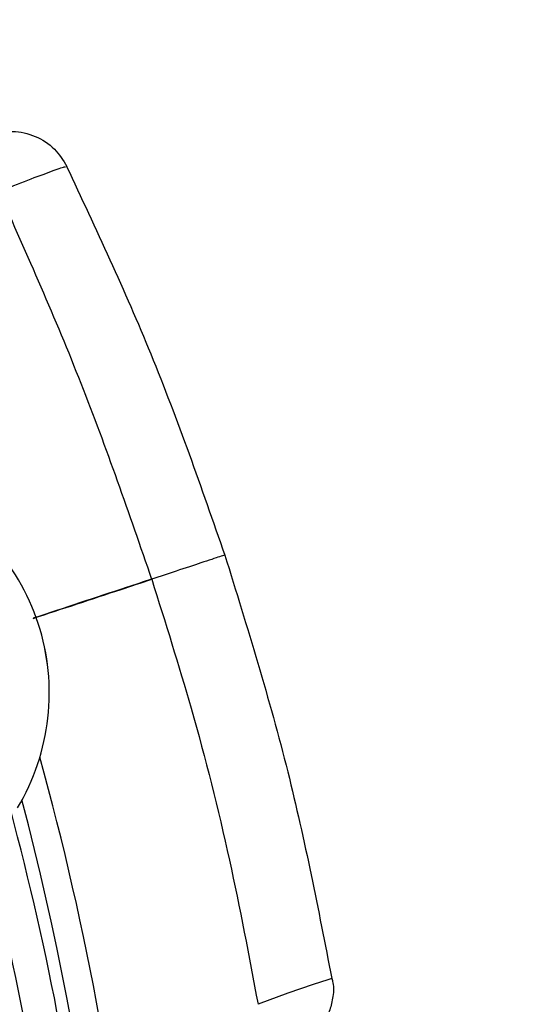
# Model space of a CAD drawing. Header units: inches. Extents: x 170 to 284, y 215 to 248.
# Tile 169 of 195: x 186.7023 to 186.739, y 224.707 to 224.7773. Entities that reach past the tile are written whole.
import ezdxf

# ---------------------------------------------------------------- set-up
doc = ezdxf.new("R2010")
doc.units = ezdxf.units.IN
doc.header["$LTSCALE"] = 0.25
doc.header["$MEASUREMENT"] = 0
doc.layers.add('ANNOTATIONS', color=1, linetype='Continuous')
doc.layers.add('RH BENCH MOUNT', color=7, linetype='Continuous')
doc.styles.add('ARIAL', font='arial.ttf', dxfattribs={"height": 0.09375})
doc.dimstyles.new('STANDARD$0', dxfattribs={"dimtxt": 0.09375, "dimasz": 0.09375, "dimexe": 0.03125, "dimexo": 0.046875, "dimgap": 0.09, "dimtad": 0, "dimtih": 1, "dimtoh": 1, "dimdec": 4, "dimzin": 0, "dimdsep": 46, "dimtxsty": 'ARIAL', "dimcen": 0.09, "dimadec": 0, "dimazin": 0, "dimtfac": 1, "dimtdec": 4, "dimtofl": 0, "dimtmove": 0, "dimatfit": 1, "dimfxl": 1, "dimtolj": 1, "dimtzin": 0, "dimarcsym": 0})
pattern_1 = [(45, (176.0930244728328, 218.320867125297), (-0.03026527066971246, 0.03026527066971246), [])]

# ---------------------------------------------------------------- blocks, each defined once
blk = doc.blocks.new('*D44')
at = {"layer": 'ANNOTATIONS', "color": 0, "lineweight": -2, "transparency": 16777216}
for p, q in [((185.9644948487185, 225.4792255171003), (185.9644948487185, 226.2131025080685)), ((187.3643717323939, 224.3791894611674), (187.3643717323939, 226.2131025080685)), ((186.0582448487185, 226.1818525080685), (186.3541591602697, 226.1818525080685)), ((187.2706217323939, 226.1818525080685), (186.9747074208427, 226.1818525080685))]:
    blk.add_line(p, q, dxfattribs=at)
at = {"layer": 'ANNOTATIONS', "color": 0, "transparency": 16777216}
for points in [[(186.0582448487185, 226.1974775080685), (186.0582448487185, 226.1662275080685), (185.9644948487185, 226.1818525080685)], [(187.2706217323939, 226.1974775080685), (187.2706217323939, 226.1662275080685), (187.3643717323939, 226.1818525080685)]]:
    blk.add_solid(points, dxfattribs=at)
at = {"layer": 'defpoints', "color": 0, "transparency": 16777216}
for p in [(187.3643717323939, 226.1818525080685), (185.9644948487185, 225.4323505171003), (187.3643717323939, 224.3323144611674)]:
    blk.add_point(p, dxfattribs=at)
at = {"layer": 'ANNOTATIONS', "color": 0, "transparency": 16777216, "insert": (186.6644332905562, 226.1818525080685), "char_height": 0.09375, "attachment_point": 5, "style": 'ARIAL'}
blk.add_mtext('\\A1;DIM "A"', dxfattribs=at)

msp = doc.modelspace()

# ---------------------------------------------------------------- hatches: boundary and pattern name
at = {"layer": 'RH BENCH MOUNT'}
h = msp.add_hatch(dxfattribs=at)
h.set_pattern_fill('ANSI31', color=256, scale=0.34241245, angle=2.8e-322, style=0)
h.set_pattern_definition([(45, (176.1263761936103, 218.320867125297), (-0.03026527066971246, 0.03026527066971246), [])])
edge = h.paths.add_edge_path(flags=0)
edge.add_arc((186.41301658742, 224.2130895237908), 0.021400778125, 89.9999999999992, 390.52248781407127, ccw=False)
edge.add_line((186.41301658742, 224.2344903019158), (186.485779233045, 224.2344903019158))
edge.add_arc((186.485779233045, 224.6453852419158), 0.4108949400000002, 270, 450.0000000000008)
edge.add_line((186.485779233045, 225.0562801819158), (186.00212164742, 225.0562801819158))
edge.add_arc((186.00212164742, 225.0605603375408), 0.004280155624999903, 180.0000000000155, 269.9999999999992, ccw=False)
edge.add_line((185.997841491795, 225.0605603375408), (185.997841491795, 225.1033618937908))
edge.add_arc((186.00212164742, 225.1033618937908), 0.004280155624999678, 360, 540, ccw=False)
edge.add_line((186.006401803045, 225.1033618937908), (186.006401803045, 225.0605603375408))
edge.add_line((186.006401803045, 225.0605603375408), (186.003169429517, 225.0605603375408))
edge.add_line((186.003169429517, 225.0605603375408), (186.003169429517, 225.1033618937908))
edge.add_arc((186.00212164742, 225.1033618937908), 0.001047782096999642, 360, 540.0000000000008)
edge.add_line((186.001073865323, 225.1033618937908), (186.001073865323, 225.0605603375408))
edge.add_arc((186.00212164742, 225.0605603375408), 0.001047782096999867, 180, 270)
edge.add_line((186.00212164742, 225.0595125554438), (186.485779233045, 225.0595125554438))
edge.add_arc((186.485779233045, 224.6453852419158), 0.4141273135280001, 269.9999999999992, 450, ccw=False)
edge.add_line((186.485779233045, 224.2312579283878), (186.41301658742, 224.2312579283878))
edge.add_arc((186.41301658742, 224.2130895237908), 0.018168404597, 450.0000000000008, 750.5224878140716)
edge.add_arc((186.4277648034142, 224.221784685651), 0.001047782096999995, 390.5224878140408, 495.0000000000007)
edge.add_line((186.4270239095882, 224.222525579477), (186.4183287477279, 224.2138304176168))
edge.add_line((186.4183287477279, 224.2138304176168), (186.4160431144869, 224.2161160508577))
edge.add_line((186.4160431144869, 224.2161160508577), (186.4247382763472, 224.224811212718))
edge.add_arc((186.4277648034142, 224.221784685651), 0.004280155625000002, 390.522487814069, 495.0000000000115, ccw=False)
h = msp.add_hatch(dxfattribs=at)
h.set_pattern_fill('ANSI31', color=256, scale=0.34241245, style=0)
h.set_pattern_definition(pattern_1)
edge = h.paths.add_edge_path(flags=0)
edge.add_line((186.4524275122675, 225.0520000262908), (186.1100150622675, 225.0520000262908))
edge.add_line((186.1100150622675, 225.0520000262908), (186.1100150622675, 225.0562801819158))
edge.add_line((186.1100150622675, 225.0562801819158), (186.4524275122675, 225.0562801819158))
edge.add_arc((186.4524275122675, 224.6453852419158), 0.4108949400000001, 269.9999999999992, 450, ccw=False)
edge.add_line((186.4524275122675, 224.2344903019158), (186.3796648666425, 224.2344903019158))
edge.add_line((186.3796648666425, 224.2344903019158), (186.3796648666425, 224.2387704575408))
edge.add_line((186.3796648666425, 224.2387704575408), (186.4524275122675, 224.2387704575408))
edge.add_arc((186.4524275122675, 224.6453852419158), 0.406614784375, 270, 450.0000000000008)
h = msp.add_hatch(dxfattribs=at)
h.set_pattern_fill('ANSI31', color=256, scale=0.34241245, angle=2.8e-322, style=0)
h.set_pattern_definition(pattern_1)
edge = h.paths.add_edge_path(flags=0)
edge.add_arc((186.6407325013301, 224.8095885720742), 0.001712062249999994, 288.1322229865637, 310.3426432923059)
edge.add_line((186.641840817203, 224.8082836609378), (186.6434035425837, 224.8064437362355))
edge.add_arc((186.6407325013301, 224.8095885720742), 0.004126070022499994, 288.1322229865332, 310.3426432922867, ccw=False)
edge.add_arc((186.6379618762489, 224.8180491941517), 0.01302879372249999, 239.6083903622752, 288.1322229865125, ccw=False)
edge.add_arc((186.641016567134, 224.8223643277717), 0.01830194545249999, 198.1322229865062, 238.19359599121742, ccw=False)
edge.add_arc((186.6348012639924, 224.820328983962), 0.01176186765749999, 130.2730806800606, 198.1322229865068, ccw=False)
edge.add_arc((186.6379938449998, 224.8179515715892), 0.01566536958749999, 433.3892910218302, 493.5630227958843, ccw=False)
edge.add_arc((186.6355406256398, 224.8086089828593), 0.02532140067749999, 410.98647118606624, 434.1131563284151, ccw=False)
edge.add_arc((186.641303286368, 224.8171977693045), 0.01504902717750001, 370.2879413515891, 407.4468726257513, ccw=False)
edge.add_arc((186.6290753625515, 224.8145986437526), 0.02754708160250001, 291.4407261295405, 371.0647967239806, ccw=False)
edge.add_arc((186.6433984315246, 224.7813129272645), 0.008748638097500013, 479.0908419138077, 626.0736552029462)
edge.add_arc((186.6439299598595, 224.7158754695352), 0.05672062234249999, 377.70285871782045, 451.14212272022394, ccw=False)
edge.add_arc((186.4938338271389, 224.6654619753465), 0.2150521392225, 361.5582505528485, 378.3382766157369, ccw=False)
edge.add_arc((186.6799590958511, 224.6715385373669), 0.02884824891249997, 303.2910664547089, 359.5459797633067, ccw=False)
edge.add_arc((186.7134001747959, 224.6250930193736), 0.0284373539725, 488.2528168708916, 541.8512905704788)
edge.add_arc((186.6998972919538, 224.6250669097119), 0.01494630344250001, 183.423663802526, 238.6794151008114)
edge.add_arc((186.7025865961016, 224.6278572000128), 0.0187470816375, 236.0900975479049, 269.5718389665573)
edge.add_arc((186.7019739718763, 224.6225762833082), 0.0134739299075, 272.0097804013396, 310.4058687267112)
edge.add_arc((186.7065990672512, 224.6167046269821), 0.006011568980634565, 313.1147555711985, 333.8497966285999)
edge.add_arc((186.6950332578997, 224.6205556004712), 0.01816498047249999, 339.0314830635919, 378.1322229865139)
edge.add_arc((186.7018993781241, 224.6228040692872), 0.01094007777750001, 378.1322229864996, 468.1322229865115)
edge.add_arc((186.6990754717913, 224.6314273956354), 0.001866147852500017, 468.1322229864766, 483.774469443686)
edge.add_line((186.6980380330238, 224.6329785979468), (186.6966960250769, 224.6349851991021))
edge.add_arc((186.6990754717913, 224.6314273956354), 0.004280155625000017, 468.13222298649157, 483.7744694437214, ccw=False)
edge.add_arc((186.7018993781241, 224.6228040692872), 0.01335408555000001, 378.1322229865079, 468.13222298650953, ccw=False)
edge.add_arc((186.6950332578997, 224.6205556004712), 0.020578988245, 338.7435812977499, 378.13222298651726, ccw=False)
edge.add_arc((186.7065990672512, 224.6167046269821), 0.008425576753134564, 312.7098901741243, 334.631933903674, ccw=False)
edge.add_arc((186.7019739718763, 224.6225762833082), 0.01588793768, 271.82252524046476, 310.60280367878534, ccw=False)
edge.add_arc((186.7025865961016, 224.6278572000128), 0.02116108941, 236.2367537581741, 269.7093947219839, ccw=False)
edge.add_arc((186.6998972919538, 224.6250669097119), 0.01736031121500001, 183.3124711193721, 238.498076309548, ccw=False)
edge.add_arc((186.7134001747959, 224.6250930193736), 0.030851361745, 128.0503802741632, 181.9117605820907, ccw=False)
edge.add_arc((186.6799590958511, 224.6715385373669), 0.02643424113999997, 303.0739325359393, 359.4558360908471)
edge.add_arc((186.4938338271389, 224.6654619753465), 0.21263813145, 361.5698914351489, 378.3419125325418)
edge.add_arc((186.6439299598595, 224.7158754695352), 0.05430661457, 377.6888496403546, 451.2467578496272)
edge.add_arc((186.6433984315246, 224.7813129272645), 0.01116264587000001, 118.193261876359, 266.66131017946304, ccw=False)
edge.add_arc((186.6290753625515, 224.8145986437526), 0.02513307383, 291.1036231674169, 371.1028807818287)
edge.add_arc((186.641303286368, 224.8171977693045), 0.01263501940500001, 370.2152702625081, 407.1149197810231)
edge.add_arc((186.6355406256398, 224.8086089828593), 0.022907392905, 411.1765293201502, 434.1519381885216)
edge.add_arc((186.6379938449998, 224.8179515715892), 0.01325136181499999, 433.3244634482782, 493.8674727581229)
edge.add_arc((186.6348012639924, 224.820328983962), 0.009347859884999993, 489.8547471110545, 558.132222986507)
edge.add_arc((186.641016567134, 224.8223643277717), 0.01588793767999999, 198.1322229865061, 238.0844018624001)
edge.add_arc((186.6379618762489, 224.8180491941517), 0.01061478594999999, 239.7667243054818, 288.1322229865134)

# ---------------------------------------------------------------- linework, layer by layer
at = {"layer": 'RH BENCH MOUNT', "flags": 128}
msp.add_lwpolyline([(186.7245812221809, 224.7088383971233), (186.7242981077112, 224.7087453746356), (186.7232351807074, 224.7083979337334), (186.721443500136, 224.7077814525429), (186.7193049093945, 224.7069872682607), (186.7193048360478, 224.7069872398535), (186.7193048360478, 224.7069872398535)], dxfattribs=at)
at = {"layer": 'RH BENCH MOUNT'}
for centre, radius, start, end in [((186.4524275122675, 224.6453852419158), 0.4141273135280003, 269.9999999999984, 90), ((186.4524275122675, 224.6453852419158), 0.4108949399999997, 269.9999999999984, 90), ((186.4524275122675, 224.6453852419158), 0.406614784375, 269.9999999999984, 90), ((186.6884556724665, 224.7292298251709), 0.01593228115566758, 328.9616997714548, 67.2765416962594), ((186.6884571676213, 224.7292303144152), 0.01593228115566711, 328.9616997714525, 67.27654169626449), ((186.4938338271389, 224.6654619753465), 0.2150521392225, 1.558250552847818, 18.33827661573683), ((186.4938338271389, 224.6654619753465), 0.2126381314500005, 1.569891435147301, 18.34191253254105), ((186.4934367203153, 224.6667877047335), 0.2180957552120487, 5.311446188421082, 15.38515762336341), ((186.4934367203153, 224.6667877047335), 0.2160622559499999, 359.2252016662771, 14.69152912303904)]:
    msp.add_arc(centre, radius, start, end, dxfattribs=at)
for points, knots in [([(186.7002411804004, 224.7691178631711), (186.7007483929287, 224.7692287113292), (186.7017974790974, 224.769457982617), (186.7034147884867, 224.7690719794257), (186.704816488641, 224.7681877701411), (186.7053778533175, 224.767282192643), (186.7056494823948, 224.7668440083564)], [0, 0, 0, 0, 0.2415860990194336, 0.4996813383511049, 0.75790942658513, 0.9999999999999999, 0.9999999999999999, 0.9999999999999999, 0.9999999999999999]), ([(186.7007769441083, 224.7650515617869), (186.7014979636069, 224.7653358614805), (186.7029490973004, 224.7659080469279), (186.7045878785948, 224.7665209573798), (186.7055455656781, 224.7668533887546), (186.705551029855, 224.7668185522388), (186.7055531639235, 224.7668049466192)], [0, 0, 0, 0, 0.2719162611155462, 0.5472623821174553, 0.8231804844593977, 1, 1, 1, 1]), ([(186.7056278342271, 224.7668385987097), (186.7077067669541, 224.7624070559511), (186.7119539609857, 224.7533535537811), (186.7152487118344, 224.7439056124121), (186.7169307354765, 224.7390822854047)], [0, 0, 0, 0, 0.4894838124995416, 1, 1, 1, 1]), ([(186.7007768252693, 224.7650518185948), (186.7027972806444, 224.7605150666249), (186.7068344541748, 224.7514499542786), (186.7100801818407, 224.7420522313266), (186.7117015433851, 224.7373577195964)], [0, 0, 0, 0, 0.5004628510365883, 1, 1, 1, 1]), ([(186.7168916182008, 224.7390693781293), (186.7168967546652, 224.7390711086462), (186.71691092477, 224.7390758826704), (186.7164972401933, 224.7389395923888), (186.7154194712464, 224.7385842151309), (186.7136241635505, 224.7379920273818), (186.7122999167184, 224.7375551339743), (186.7117015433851, 224.7373577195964)], [0, 0, 0, 0, 0.09013511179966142, 0.2486582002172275, 0.5414135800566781, 0.792783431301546, 1, 1, 1, 1]), ([(186.7169338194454, 224.7390729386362), (186.7185295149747, 224.7339357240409), (186.7216178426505, 224.7239930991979), (186.7236114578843, 224.7137752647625), (186.7245750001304, 224.708836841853)], [0, 0, 0, 0, 0.5166859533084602, 1, 1, 1, 1]), ([(186.7117015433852, 224.7373577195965), (186.7110956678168, 224.737158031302), (186.7082704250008, 224.7362268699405), (186.705445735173, 224.7352958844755), (186.7032268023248, 224.7345645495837)], [0, 0, 0, 0, 0.2144507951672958, 0.9999999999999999, 0.9999999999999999, 0.9999999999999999, 0.9999999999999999]), ([(186.7032304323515, 224.734555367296), (186.7053304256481, 224.7352475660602), (186.70815488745, 224.7361785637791), (186.7109799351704, 224.7371097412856), (186.7117045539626, 224.7373485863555)], [0, 0, 0, 0, 0.7435021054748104, 1, 1, 1, 1]), ([(186.7117045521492, 224.7373485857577), (186.7126720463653, 224.7342852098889), (186.7147629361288, 224.7276648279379), (186.7173183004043, 224.7175312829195), (186.7186565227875, 224.7104262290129), (186.7193042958, 224.7069869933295)], [0, 0, 0, 0, 0.3076441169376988, 0.6648617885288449, 1, 1, 1, 1]), ([(186.6933247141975, 224.731286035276), (186.6947107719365, 224.7267360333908), (186.6974900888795, 224.7176123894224), (186.7004135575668, 224.7035131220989), (186.7025320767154, 224.6891495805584), (186.7030853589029, 224.6794355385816), (186.703362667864, 224.6745667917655)], [0, 0, 0, 0, 0.2468628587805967, 0.4950083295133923, 0.7468945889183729, 1, 1, 1, 1]), ([(186.7028183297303, 224.6749023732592), (186.702614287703, 224.6786554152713), (186.7022056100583, 224.6861724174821), (186.7008272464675, 224.6973808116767), (186.6988781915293, 224.7085094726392), (186.6964251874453, 224.7192480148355), (186.6943545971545, 224.7261965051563), (186.6933604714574, 224.7295325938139)], [0, 0, 0, 0, 0.2027568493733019, 0.4061035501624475, 0.608860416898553, 0.8122072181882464, 0.9999999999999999, 0.9999999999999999, 0.9999999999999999, 0.9999999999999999]), ([(186.7245748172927, 224.7088367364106), (186.7246043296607, 224.7087344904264), (186.7247369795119, 224.7082749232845), (186.7246671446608, 224.7074520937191), (186.7244347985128, 224.7064976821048), (186.7240479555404, 224.7057244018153), (186.7236079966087, 224.7051325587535), (186.7231771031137, 224.7047066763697), (186.7228104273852, 224.7044230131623), (186.7225489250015, 224.7042546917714), (186.7224011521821, 224.7041704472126), (186.7223428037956, 224.7041388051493), (186.7223296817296, 224.7041317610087), (186.7223221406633, 224.7041277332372), (186.7223195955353, 224.7041263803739), (186.7223183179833, 224.7041257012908)], [0, 0, 0, 0, 0.05652103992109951, 0.2540462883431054, 0.4273552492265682, 0.5794983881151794, 0.7104459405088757, 0.8185506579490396, 0.9012506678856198, 0.9564155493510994, 0.985042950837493, 0.9903528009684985, 0.993469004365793, 0.9967217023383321, 1, 1, 1, 1])]:
    msp.add_open_spline(points, degree=3, knots=knots, dxfattribs=at)

# ---------------------------------------------------------------- dimensions: what is measured, and where the dimension line sits
at = {"layer": 'ANNOTATIONS'}
dim = msp.add_linear_dim(base=(187.3643717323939, 226.1818525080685), p1=(185.9644948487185, 225.4323505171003), p2=(187.3643717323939, 224.3323144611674), text='DIM "A"', dimstyle='STANDARD$0', dxfattribs=at)
dim.commit()
dim.dimension.update_dxf_attribs({"geometry": '*D44', "text_midpoint": (186.6644332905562, 226.1818525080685)})

doc.saveas('drawing.dxf')
